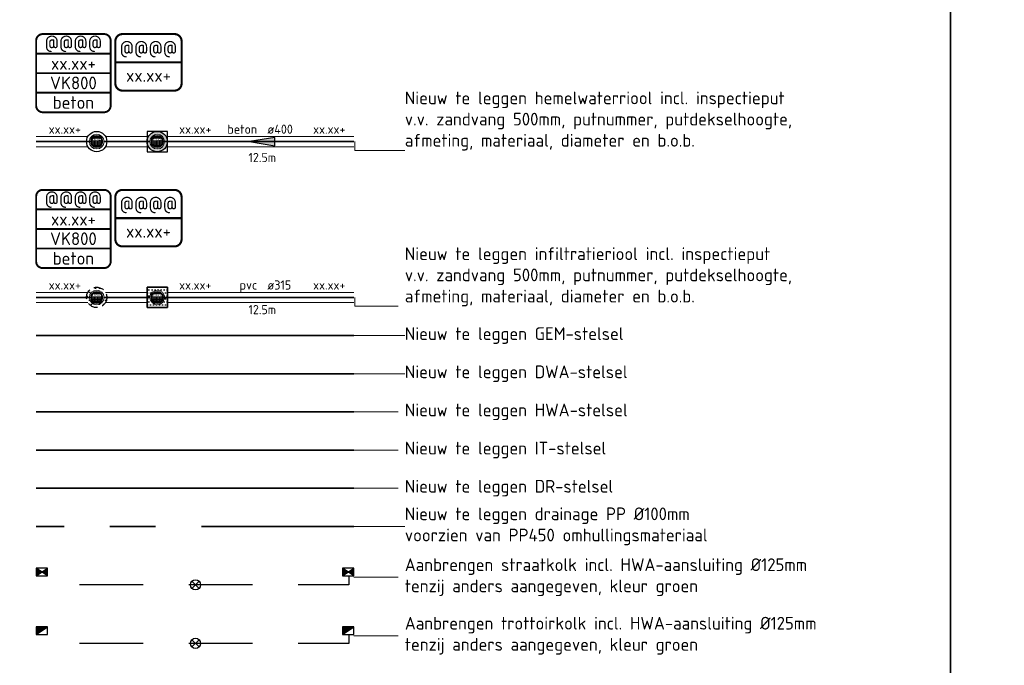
# Model space of a CAD drawing. Header units: metres. Extents: x 186340 to 190086, y 444329 to 445139.
# Tile 20 of 62: x 188104 to 188142, y 445014 to 445040. Entities that reach past the tile are written whole.
import ezdxf
from ezdxf.enums import TextEntityAlignment as Align
from ezdxf.lldxf.tags import DXFTag

# ---------------------------------------------------------------- set-up
doc = ezdxf.new("R2010")
doc.units = ezdxf.units.M
doc.set_wipeout_variables(frame=1)
for name, pattern in [('RI-DRAINAGE', [19.2, 6, -1.8, 1.8, -1.8, 2.4, -1.8, 1.8, -1.8]), ('RI-HWA', [7.4, 5, -2.4]), ('RI-HWA_KOLKAANSLUITING', [4.3, 2.5, -1.8])]:
    doc.linetypes.add(name, pattern=pattern)
doc.layers.get('0').update_dxf_attribs({"lineweight": 25})
doc.layers.get('Defpoints').update_dxf_attribs({"color": 5, "lineweight": 25})
for name, color, linetype, lineweight in [('N-WE-AM-CONSTRUCTIELIJN-G', 30, 'Continuous', 25), ('N-WE-RI-DRAINAGE_DRAIN-G', 90, 'PR_DR_LINE', 35), ('N-WE-RI-DRAINAGE_DRAIN_PP_100-G', 90, 'RI-DRAINAGE', 35), ('N-WE-RI-DWA-G', 20, 'PR_VWA_LINE', 35), ('N-WE-RI-GWA-G', 30, 'PR_GEM_LINE', 35), ('N-WE-RI-HWA-G', 150, 'PR_HWA_LINE', 35), ('N-WE-RI-HWA_BOB-S', 150, 'Continuous', 25), ('N-WE-RI-HWA_HULPSTUK-S', 150, 'Continuous', 25), ('N-WE-RI-HWA_KOLKAANSLUITING_PVC_125-G', 150, 'RI-HWA_KOLKAANSLUITING', 25), ('N-WE-RI-HWA_PUTNUMMER-S', 150, 'Continuous', 25), ('N-WE-RI-HWA_RIOOLLEIDING-G', 150, 'PR_HWA_LINE', 35), ('N-WE-RI-HWA_RIOOLLEIDING_WAND-G', 7, 'Continuous', 5), ('N-WE-RI-HWA_RIOOLPUT-S', 150, 'Continuous', 25), ('N-WE-RI-HWA_RIOOLPUT_INSPECTIEPUT_BETON-S', 150, 'Continuous', 25), ('N-WE-RI-HWA_RIOOLPUT_INSPECTIEPUT_KUNSTSTOF-S', 150, 'Continuous', 25), ('N-WE-RI-HWA_STROOMRICHTING-S', 150, 'Continuous', 25), ('N-WE-RI-ITR-G', 94, 'PR_IT_LINE', 35), ('N-WE-RI-ITR_BOB-S', 94, 'Continuous', 25), ('N-WE-RI-ITR_PUTNUMMER-S', 94, 'Continuous', 25), ('N-WE-RI-ITR_RIOOLLEIDING-G', 94, 'PR_IT_LINE', 35), ('N-WE-RI-ITR_RIOOLLEIDING_WAND-G', 7, 'Continuous', 5), ('N-WE-RI-ITR_RIOOLPUT-S', 50, 'Continuous', 25), ('N-WE-RI-ITR_RIOOLPUT_INSPECTIEPUT_BETON-S', 50, 'Continuous', 25), ('N-WE-RI-ITR_RIOOLPUT_INSPECTIEPUT_KUNSTSTOF-S', 94, 'Continuous', 25), ('N-WE-RI-ITR_STROOMRICHTING-S', 94, 'Continuous', 25), ('N-WE-RI-PUTDEKSEL-S', 251, 'Continuous', 5), ('N-WE-RI-STRAATKOLK-S', 7, 'Continuous', 25), ('N-WE-RI-TROTTOIRKOLK-S', 7, 'Continuous', 25), ('X-XX-AL-LEGENDA-T', 7, 'Continuous', 25)]:
    doc.layers.add(name, color=color, linetype=linetype, lineweight=lineweight)
doc.layers.add('X-XX-AL-TEKENBLAD_HULPLIJN-G', color=7, linetype='Continuous', lineweight=18, true_color=0xff7f9f, plot=False)
doc.layers.add('X-XX-AL-TEKENBLADINDELING-S', color=7, linetype='Continuous', lineweight=25, plot=False)
doc.styles.add('NLCS-ISO', font='NLCS-ISO.ttf')
doc.styles.add('NLCS-ISO-M200-T25', font='NLCS-ISO.ttf', dxfattribs={"height": 0.5})
doc.styles.get("Standard").update_dxf_attribs({"font": 'NLCS-ISO.ttf'})
tags = doc.linetypes.add('PR_DR_LINE', pattern='A,2,-2,2,-2,2,-2,2,-2,2,-2,["DR",NLCS-ISO,S=2,R=0,X=-0.4,Y=-1],-5', length=25).pattern_tags.tags
tags[22] = DXFTag(74, 10)
tags = doc.linetypes.add('PR_GEM_LINE', pattern='A,2,-2,2,-2,2,-2,2,-2,2,-2,["GEM",NLCS-ISO,S=2,R=0,X=-1,Y=-1],-6', length=26).pattern_tags.tags
tags[22] = DXFTag(74, 10)
tags = doc.linetypes.add('PR_HWA_LINE', pattern='A,2,-2,2,-2,2,-2,2,-2,2,-2,["HWA",NLCS-ISO,S=2,R=0,X=-1,Y=-1],-6', length=26).pattern_tags.tags
tags[22] = DXFTag(74, 10)
tags = doc.linetypes.add('PR_IT_LINE', pattern='A,2,-2,2,-2,2,-2,2,-2,2,-2,["IT",NLCS-ISO,S=2,R=0,X=-0.25,Y=-1],-5', length=25).pattern_tags.tags
tags[22] = DXFTag(74, 10)
tags = doc.linetypes.add('PR_VWA_LINE', pattern='A,2,-2,2,-2,2,-2,2,-2,2,-2,["VWA",NLCS-ISO,S=2,R=0,X=-1,Y=-1],-6', length=26).pattern_tags.tags
tags[22] = DXFTag(74, 10)

# ---------------------------------------------------------------- blocks, each defined once
blk = doc.blocks.new('BLADINDELING_VAKKEN')
at = {"layer": 'X-XX-AL-TEKENBLADINDELING-S', "flags": 128}
for points in [[(75, -45), (135, -45), (135, -295), (75, -295)], [(135, -45), (195, -45), (195, -295), (135, -295)]]:
    blk.add_lwpolyline(points, close=True, dxfattribs=at)
blk = doc.blocks.new('#TEKENBLADINDELING')
at = {"layer": 'X-XX-AL-TEKENBLADINDELING-S'}
blk.add_blockref('BLADINDELING_VAKKEN', (0, 0), dxfattribs=at)
blk = doc.blocks.new('B-SRI-PUTNUMMER-SO-200')
blk.add_wipeout([(-0.678, 0.28), (-0.603, 0.461), (-0.422, 0.536), (1.996, 0.536), (2.177, 0.461), (2.252, 0.28), (2.252, -2.28), (2.177, -2.461), (1.996, -2.536), (-0.422, -2.536), (-0.603, -2.461), (-0.678, -2.28)])
at = {"const_width": 0.0768}
blk.add_lwpolyline([(-0.678, -1.599), (-0.678, 0.28, -0.414214), (-0.422, 0.536), (1.996, 0.536, -0.414214), (2.252, 0.28), (2.252, -2.28), (2.252, -2.28, -0.414214), (1.996, -2.536), (-0.422, -2.536, -0.414214), (-0.678, -2.28)], format="xyb", close=True, dxfattribs=at)
for points in [[(2.252, -0.232), (-0.678, -0.232)], [(2.252, -1), (-0.678, -1)], [(2.252, -1.768), (-0.678, -1.768)]]:
    blk.add_lwpolyline(points, dxfattribs=at)
at = {"style": 'NLCS-ISO-M200-T25'}
for tag, p in [('PUTNR', (0.787, 0.152)), ('DEKSELHOOGTE', (0.787, -0.616))]:
    blk.add_attdef(tag, text='', height=0.5, dxfattribs=at).set_placement(p, align=Align.MIDDLE_CENTER)
for tag, p in [('AFM_EN_MAT', (0.787, -1.384)), ('OVERIG', (0.787, -2.152))]:
    blk.add_attdef(tag, text='', height=0.5, rotation=360, dxfattribs=at).set_placement(p, align=Align.MIDDLE_CENTER)
blk = doc.blocks.new('SRI-PUT_INSPECTIE_ROND_SO')
blk.add_wipeout([(-0.006, 0.358), (0.054, 0.354), (0.11, 0.341), (0.159, 0.321), (0.191, 0.303), (0.228, 0.276), (0.267, 0.239), (0.291, 0.209), (0.311, 0.177), (0.34, 0.113), (0.353, 0.063), (0.358, 0.006), (0.356, -0.039), (0.344, -0.101), (0.326, -0.149), (0.308, -0.183), (0.288, -0.213), (0.256, -0.251), (0.22, -0.283), (0.173, -0.314), (0.136, -0.332), (0.112, -0.34), (0.078, -0.35), (0.036, -0.357), (0.01, -0.358), (-0.028, -0.357), (-0.079, -0.35), (-0.126, -0.336), (-0.171, -0.316), (-0.21, -0.291), (-0.255, -0.252), (-0.28, -0.224), (-0.307, -0.186), (-0.322, -0.158), (-0.342, -0.108), (-0.354, -0.061), (-0.358, -0.022), (-0.356, 0.049), (-0.351, 0.077), (-0.335, 0.128), (-0.323, 0.155), (-0.299, 0.198), (-0.264, 0.243), (-0.229, 0.276), (-0.182, 0.309), (-0.141, 0.33), (-0.107, 0.342), (-0.058, 0.354)])
for points in [[(-0.261, 0.035), (0.261, 0.035)], [(-0.246, 0.096), (-0.246, -0.096)], [(-0.197, 0.175), (0.197, 0.175)], [(-0.176, 0.197), (-0.176, 0.175)], [(-0.176, 0.035), (-0.176, -0.197)], [(-0.106, 0.241), (-0.106, 0.175)], [(-0.106, 0.035), (-0.106, -0.242)], [(-0.097, 0.245), (0.097, 0.245)], [(-0.036, 0.261), (-0.036, 0.245)], [(-0.036, 0.035), (-0.036, -0.175)], [(0.034, 0.261), (0.034, 0.245)], [(0.034, 0.035), (0.034, -0.175)], [(0.104, 0.242), (0.104, 0.175)], [(0.104, 0.035), (0.104, -0.242)], [(0.174, 0.197), (0.174, 0.175)], [(0.174, 0.035), (0.174, -0.197)], [(0.244, 0.098), (0.244, -0.098)], [(-0.261, -0.035), (0.261, -0.035)], [(-0.242, -0.105), (0.241, -0.105)], [(-0.197, -0.175), (0.197, -0.175)], [(-0.097, -0.245), (0.097, -0.245)], [(-0.036, -0.245), (-0.036, -0.261)], [(0.034, -0.245), (0.034, -0.261)]]:
    blk.add_lwpolyline(points)
for points in [[(-0.068, 0.225), (0.067, 0.225), (0.067, 0.195), (-0.068, 0.195)], [(-0.038, 0.202), (-0.01, 0.202), (-0.01, 0.218), (-0.038, 0.218)], [(0.037, 0.202), (0.009, 0.202), (0.009, 0.218), (0.037, 0.218)], [(-0.068, -0.195), (0.067, -0.195), (0.067, -0.225), (-0.068, -0.225)], [(-0.038, -0.218), (-0.01, -0.218), (-0.01, -0.202), (-0.038, -0.202)], [(0.037, -0.218), (0.009, -0.218), (0.009, -0.202), (0.037, -0.202)]]:
    blk.add_lwpolyline(points, close=True)
for radius in [0.359, 0.299, 0.264]:
    blk.add_circle((0, 0), radius)
blk.add_text('PROVIEL', height=0.07).set_placement((0, 0.103), align=Align.MIDDLE_CENTER)
blk = doc.blocks.new('N-SRI-PUT_HWA_KUNSTSTOF-SO')
at = {"layer": 'N-WE-RI-HWA_RIOOLPUT_INSPECTIEPUT_KUNSTSTOF-S', "lineweight": -3}
blk.add_circle((0, 0), 0.5, dxfattribs=at)
at = {"layer": 'N-WE-RI-PUTDEKSEL-S'}
blk.add_blockref('SRI-PUT_INSPECTIE_ROND_SO', (0, 0), dxfattribs=at)
blk = doc.blocks.new('*U264')
blk.add_wipeout([(-1.125, 0.75), (-1.125, -0.75), (1.125, -0.75), (1.125, 0.75)])
blk.add_hatch(color=256).paths.add_polyline_path([(1.125, 0.75), (-1.125, 0.75), (-1.125, -0.75)])
blk.add_line((-1.125, -0.75), (1.125, 0.75))
at = {"flags": 128}
blk.add_lwpolyline([(-1.125, -0.75), (1.125, -0.75), (1.125, 0.75), (-1.125, 0.75)], close=True, dxfattribs=at)
blk = doc.blocks.new('*U283')
blk.add_wipeout([(-1.125, 0.75), (-1.125, -0.75), (1.125, -0.75), (1.125, 0.75)])
h = blk.add_hatch(color=256)
h.dxf.hatch_style = 1
h.paths.add_polyline_path([(0, 0), (-1.125, 0.75), (-1.125, -0.75)])
h.paths.add_polyline_path([(1.125, 0.75), (0, 0), (1.125, -0.75)])
for p, q in [((-1.125, -0.75), (1.125, 0.75)), ((1.125, -0.75), (-1.125, 0.75))]:
    blk.add_line(p, q)
at = {"flags": 128}
blk.add_lwpolyline([(-1.125, -0.75), (1.125, -0.75), (1.125, 0.75), (-1.125, 0.75)], close=True, dxfattribs=at)
blk = doc.blocks.new('N-SRI-PUT_HWA-SO')
at = {"layer": 'N-WE-RI-HWA_RIOOLPUT_INSPECTIEPUT_BETON-S', "lineweight": -3}
h = blk.add_hatch(color=256, dxfattribs=at)
h.dxf.hatch_style = 1
h.paths.add_polyline_path([(-0.5, 0, 1), (0.5, 0, 1)])
at = {"layer": 'N-WE-RI-HWA_RIOOLPUT_INSPECTIEPUT_BETON-S', "lineweight": -3, "flags": 128}
blk.add_lwpolyline([(-0.5, -0.5), (0.5, -0.5), (0.5, 0.5), (-0.5, 0.5)], close=True, dxfattribs=at)
at = {"layer": 'N-WE-RI-HWA_RIOOLPUT_INSPECTIEPUT_BETON-S', "lineweight": -3}
blk.add_circle((0, 0), 0.5, dxfattribs=at)
at = {"layer": 'N-WE-RI-PUTDEKSEL-S'}
blk.add_blockref('SRI-PUT_INSPECTIE_ROND_SO', (0, 0), dxfattribs=at)
blk = doc.blocks.new('B-SRI-PUTNUMMER_KLEIN-SO-200')
blk.add_wipeout([(-1.302, 1.944), (-1.221, 2.141), (-1.024, 2.222), (1.024, 2.222), (1.221, 2.141), (1.302, 1.945), (1.302, 0.278), (1.221, 0.081), (1.024, 0), (-1.024, 0), (-1.221, 0.081), (-1.302, 0.278)])
blk.add_lwpolyline([(1.024, 0, 0.0833, 0.0833, 0), (-1.024, 0, 0.0833, 0.0833, -0.414214), (-1.302, 0.278, 0.0833, 0.0833, 0), (-1.302, 1.944, 0.0833, 0.0833, -0.414214), (-1.024, 2.222, 0.0833, 0.0833, 0), (1.024, 2.222, 0.0833, 0.0833, -0.414214), (1.302, 1.944, 0.0833, 0.0833, 0), (1.302, 0.278, 0.0833, 0.0833, -0.414214), (1.024, 0, 0, 0, 0)], format="xyseb")
at = {"const_width": 0.0833}
blk.add_lwpolyline([(1.302, 1.111), (-1.302, 1.111)], dxfattribs=at)
at = {"style": 'NLCS-ISO-M200-T25'}
for tag, p in [('PUTNR', (0, 1.626)), ('DEKSELHOOGTE', (0, 0.596))]:
    blk.add_attdef(tag, text='', height=0.5, dxfattribs=at).set_placement(p, align=Align.MIDDLE_CENTER)
blk = doc.blocks.new('SRI-HULP_INLAAT-SO')
for p, q in [((-0.71, 0.71), (0.71, -0.71)), ((-0.71, -0.71), (0.71, 0.71))]:
    blk.add_line(p, q)
blk.add_circle((0, 0), 1)
blk = doc.blocks.new('*U289')
at = {"ltscale": 0.1}
blk.add_hatch(color=256, dxfattribs=at).paths.add_polyline_path([(-2.5, 0), (2.5, -0.83), (2.5, 0.83)])
at = {"ltscale": 0.1, "flags": 128}
blk.add_lwpolyline([(-2.5, 0), (2.5, -0.83), (2.5, 0.83)], close=True, dxfattribs=at)
at = {"ltscale": 0.1, "style": 'NLCS-ISO'}
for tag, p in [('BOBL', (-10, 1)), ('MAT', (-1, 1))]:
    blk.add_attdef(tag, text='', height=1.8, dxfattribs=at).set_placement(p, align=Align.BOTTOM_RIGHT)
for tag, p in [('DIA', (1, 1)), ('BOBR', (10, 1))]:
    blk.add_attdef(tag, text='', height=1.8, dxfattribs=at).set_placement(p, align=Align.BOTTOM_LEFT)
blk.add_attdef('LGT', text='', height=1.8, dxfattribs=at).set_placement((0, -2.22), align=Align.TOP_CENTER)
blk = doc.blocks.new('*U290')
at = {"layer": 'Defpoints', "ltscale": 0.1, "flags": 128}
blk.add_lwpolyline([(0, 0), (0, 0), (0, 0)], close=True, dxfattribs=at)
at = {"ltscale": 0.1, "style": 'NLCS-ISO'}
for tag, p in [('BOBL', (-10, 1)), ('MAT', (-1, 1))]:
    blk.add_attdef(tag, text='', height=1.8, dxfattribs=at).set_placement(p, align=Align.BOTTOM_RIGHT)
for tag, p in [('DIA', (1, 1)), ('BOBR', (10, 1))]:
    blk.add_attdef(tag, text='', height=1.8, dxfattribs=at).set_placement(p, align=Align.BOTTOM_LEFT)
blk.add_attdef('LGT', text='', height=1.8, dxfattribs=at).set_placement((0, -1.5), align=Align.TOP_CENTER)
blk = doc.blocks.new('N-SRI-PUT_ITR_KUNSTSTOF-SO')
at = {"layer": 'N-WE-RI-ITR_RIOOLPUT_INSPECTIEPUT_KUNSTSTOF-S', "linetype": 'RI-HWA', "ltscale": 0.1}
h = blk.add_hatch(dxfattribs=at)
h.set_pattern_fill('DOTS', color=256, scale=0.124995, style=0)
h.set_pattern_definition([(0, (-2.17731, 0.56654), (0.099215, 0.198429), [0, -0.198429])])
edge = h.paths.add_edge_path()
edge.add_arc((-0.007, 0.007), 0.507, 270.7858, 359.2142)
edge.add_arc((0, 0), 0.5, 0, 180)
edge.add_arc((0, 0), 0.5, 180, 270)
blk.add_circle((0, 0), 0.5, dxfattribs=at)
at = {"layer": 'N-WE-RI-PUTDEKSEL-S'}
blk.add_blockref('SRI-PUT_INSPECTIE_ROND_SO', (0, 0), dxfattribs=at)
blk = doc.blocks.new('N-SRI-PUT_ITR-SO')
at = {"layer": 'N-WE-RI-ITR_RIOOLPUT_INSPECTIEPUT_BETON-S', "lineweight": -3}
h = blk.add_hatch(dxfattribs=at)
h.set_pattern_fill('DOTS', color=256, scale=0.09375, style=0)
h.set_pattern_definition([(0, (-0.5, -0.50004), (0.074414, 0.148828), [0, -0.148828])])
h.paths.add_polyline_path([(0.5, -0.5), (0.5, 0.5), (-0.5, 0.5), (-0.5, -0.5)])
at = {"layer": 'N-WE-RI-ITR_RIOOLPUT_INSPECTIEPUT_BETON-S', "lineweight": -3, "flags": 128}
for points in [[(-0.5, 0.5), (0.5, 0.5), (0.5, -0.5), (-0.5, -0.5)], [(0.5, -0.5), (0.5, 0.5), (-0.5, 0.5), (-0.5, -0.5)]]:
    blk.add_lwpolyline(points, close=True, dxfattribs=at)
at = {"layer": 'N-WE-RI-PUTDEKSEL-S'}
blk.add_blockref('SRI-PUT_INSPECTIE_ROND_SO', (0, 0), dxfattribs=at)
blk = doc.blocks.new('SRI-BOB-SO')
at = {"ltscale": 0.1, "style": 'NLCS-ISO'}
blk.add_attdef('B.O.B.', text='', height=1.8, dxfattribs=at).set_placement((0, 0), align=Align.BOTTOM_CENTER)

msp = doc.modelspace()

# ---------------------------------------------------------------- linework, layer by layer
at = {"layer": 'N-WE-RI-DRAINAGE_DRAIN-G', "flags": 128}
msp.add_lwpolyline([(188104.408, 445021.212), (188116.908, 445021.212)], dxfattribs=at)
at = {"layer": 'N-WE-RI-DRAINAGE_DRAIN_PP_100-G', "flags": 128}
msp.add_lwpolyline([(188116.908, 445019.712), (188104.408, 445019.712)], dxfattribs=at)
at = {"layer": 'N-WE-RI-DWA-G', "flags": 128}
msp.add_lwpolyline([(188104.408, 445025.712), (188116.908, 445025.712)], dxfattribs=at)
at = {"layer": 'N-WE-RI-GWA-G', "flags": 128}
msp.add_lwpolyline([(188104.408, 445027.212), (188116.908, 445027.212)], dxfattribs=at)
at = {"layer": 'N-WE-RI-HWA-G', "flags": 128}
msp.add_lwpolyline([(188104.408, 445024.212), (188116.908, 445024.212)], dxfattribs=at)
at = {"layer": 'N-WE-RI-HWA_KOLKAANSLUITING_PVC_125-G', "flags": 128}
for points in [[(188116.71, 445017.912), (188116.71, 445017.412), (188104.633, 445017.412), (188104.633, 445017.912)], [(188116.71, 445015.612), (188116.71, 445015.112), (188104.633, 445015.112), (188104.633, 445015.612)]]:
    msp.add_lwpolyline(points, dxfattribs=at)
at = {"layer": 'N-WE-RI-HWA_RIOOLLEIDING-G', "flags": 128}
msp.add_lwpolyline([(188104.408, 445034.838), (188109.171, 445034.838), (188116.908, 445034.838)], dxfattribs=at)
at = {"layer": 'N-WE-RI-HWA_RIOOLLEIDING_WAND-G', "flags": 128}
msp.add_lwpolyline([(188109.571, 445035.038), (188116.908, 445035.038)], dxfattribs=at)
at = {"layer": 'N-WE-RI-ITR-G', "flags": 128}
msp.add_lwpolyline([(188104.408, 445022.712), (188116.908, 445022.712)], dxfattribs=at)
at = {"layer": 'N-WE-RI-ITR_RIOOLLEIDING-G', "flags": 128}
msp.add_lwpolyline([(188104.408, 445028.712), (188109.171, 445028.712), (188116.908, 445028.712)], dxfattribs=at)
at = {"layer": 'N-WE-RI-ITR_RIOOLLEIDING_WAND-G', "flags": 128}
for points in [[(188104.408, 445028.912), (188106.443, 445028.912)], [(188107.136, 445028.912), (188108.771, 445028.912)], [(188109.571, 445028.912), (188116.908, 445028.912)], [(188104.408, 445028.512), (188106.443, 445028.512)], [(188107.136, 445028.512), (188108.771, 445028.512)], [(188109.571, 445028.512), (188116.908, 445028.512)]]:
    msp.add_lwpolyline(points, dxfattribs=at)
at = {"layer": 'X-XX-AL-TEKENBLAD_HULPLIJN-G', "flags": 128}
for points in [[(188116.943, 445028.712), (188116.943, 445028.362), (188118.908, 445028.362)], [(188116.908, 445024.212), (188118.908, 445024.212)], [(188116.908, 445022.712), (188118.908, 445022.712)], [(188116.908, 445021.212), (188118.908, 445021.212)], [(188116.908, 445015.412), (188118.908, 445015.412)]]:
    msp.add_lwpolyline(points, dxfattribs=at)

# ---------------------------------------------------------------- block references
at = {"layer": 'N-WE-AM-CONSTRUCTIELIJN-G'}
msp.add_blockref('#TEKENBLADINDELING', (188005.361, 445139.088), dxfattribs=at)
at = {"layer": 'N-WE-RI-HWA_HULPSTUK-S', "xscale": 0.2, "yscale": 0.2, "zscale": 0.2}
for p in [(188110.672, 445017.412), (188110.672, 445015.112)]:
    msp.add_blockref('SRI-HULP_INLAAT-SO', p, dxfattribs=at)
at = {"layer": 'N-WE-RI-HWA_STROOMRICHTING-S', "xscale": 0.2, "yscale": 0.2, "zscale": 0.2}
msp.add_blockref('*U289', (188113.3, 445034.838), dxfattribs=at).add_auto_attribs({'MAT': 'beton', 'DIA': 'ø400', 'LGT': '12.5m', 'BOBL': 'xx.xx+', 'BOBR': 'xx.xx+'})
at = {"layer": 'N-WE-RI-ITR_STROOMRICHTING-S', "xscale": 0.2, "yscale": 0.2, "zscale": 0.2}
msp.add_blockref('*U290', (188113.3, 445028.712), dxfattribs=at).add_auto_attribs({'MAT': 'pvc', 'DIA': 'ø315', 'LGT': '12.5m', 'BOBL': 'xx.xx+', 'BOBR': 'xx.xx+'})

# ---------------------------------------------------------------- next in the draw order: block references
at = {"layer": 'N-WE-RI-HWA_PUTNUMMER-S'}
msp.add_blockref('B-SRI-PUTNUMMER-SO-200', (188105.086, 445038.529), dxfattribs=at).add_auto_attribs({'PUTNR': '@@@@', 'DEKSELHOOGTE': 'xx.xx+', 'AFM_EN_MAT': 'VK800', 'OVERIG': 'beton'})
at = {"layer": 'N-WE-RI-HWA_RIOOLPUT-S', "xscale": 0.8, "yscale": 0.8, "zscale": 0.8}
msp.add_blockref('N-SRI-PUT_HWA_KUNSTSTOF-SO', (188106.789, 445034.838), dxfattribs=at)
at = {"layer": 'N-WE-RI-ITR_PUTNUMMER-S'}
msp.add_blockref('B-SRI-PUTNUMMER-SO-200', (188105.086, 445032.403), dxfattribs=at).add_auto_attribs({'PUTNR': '@@@@', 'DEKSELHOOGTE': 'xx.xx+', 'AFM_EN_MAT': 'VK800', 'OVERIG': 'beton'})
at = {"layer": 'N-WE-RI-ITR_RIOOLPUT-S', "xscale": 0.8, "yscale": 0.8, "zscale": 0.8}
for name, p in [('N-SRI-PUT_ITR_KUNSTSTOF-SO', (188106.789, 445028.712)), ('N-SRI-PUT_ITR-SO', (188109.171, 445028.712))]:
    msp.add_blockref(name, p, dxfattribs=at)
at = {"layer": 'N-WE-RI-STRAATKOLK-S', "xscale": 0.2, "yscale": 0.2, "zscale": 0.2}
for p in [(188104.633, 445017.912), (188116.683, 445017.912)]:
    msp.add_blockref('*U283', p, dxfattribs=at)
at = {"layer": 'N-WE-RI-TROTTOIRKOLK-S', "xscale": 0.2, "yscale": 0.2, "zscale": 0.2}
for p in [(188104.633, 445015.612), (188116.683, 445015.612)]:
    msp.add_blockref('*U264', p, dxfattribs=at)

# ---------------------------------------------------------------- next in the draw order: texts
at = {"layer": 'X-XX-AL-LEGENDA-T', "char_height": 0.5, "style": 'NLCS-ISO-M200-T25', "bg_fill": 2}
for s, insert, attachment_point in [('Nieuw te leggen hemelwaterriool incl. inspectieput \\Pv.v. zandvang 500mm, putnummer, putdekselhoogte, \\Pafmeting, materiaal, diameter en b.o.b. ', (188118.907, 445034.488), 7), ('Nieuw te leggen infiltratieriool incl. inspectieput \\Pv.v. zandvang 500mm, putnummer, putdekselhoogte, \\Pafmeting, materiaal, diameter en b.o.b.', (188118.907, 445028.362), 7), ('Nieuw te leggen GEM-stelsel', (188118.908, 445027.212), 4), ('Nieuw te leggen DWA-stelsel', (188118.908, 445025.712), 4), ('Nieuw te leggen HWA-stelsel', (188118.908, 445024.212), 4), ('Nieuw te leggen IT-stelsel', (188118.908, 445022.712), 4), ('Nieuw te leggen DR-stelsel', (188118.908, 445021.212), 4), ('Nieuw te leggen drainage PP %%C100mm \\Pvoorzien van PP450 omhullingsmateriaal', (188118.908, 445019.712), 4), ('Aanbrengen trottoirkolk incl. HWA-aansluiting %%C125mm\\P\\pxsm1;tenzij anders aangegeven, kleur groen ', (188118.908, 445015.412), 4)]:
    msp.add_mtext(s, dxfattribs=dict(at, insert=insert, attachment_point=attachment_point))

# ---------------------------------------------------------------- next in the draw order: linework, layer by layer
at = {"layer": 'N-WE-RI-HWA_RIOOLLEIDING_WAND-G', "flags": 128}
for points in [[(188104.408, 445035.038), (188106.443, 445035.038)], [(188107.136, 445035.038), (188108.771, 445035.038)], [(188104.408, 445034.638), (188106.443, 445034.638)]]:
    msp.add_lwpolyline(points, dxfattribs=at)
at = {"layer": 'X-XX-AL-TEKENBLAD_HULPLIJN-G', "flags": 128}
for points in [[(188116.943, 445034.838), (188116.943, 445034.488), (188118.908, 445034.488)], [(188116.908, 445027.212), (188118.908, 445027.212)], [(188116.908, 445025.712), (188118.908, 445025.712)], [(188116.908, 445019.712), (188118.908, 445019.712)], [(188116.908, 445017.712), (188118.908, 445017.712)]]:
    msp.add_lwpolyline(points, dxfattribs=at)

# ---------------------------------------------------------------- next in the draw order: block references
at = {"layer": 'N-WE-RI-HWA_BOB-S', "xscale": 0.2, "yscale": 0.2, "zscale": 0.2}
msp.add_blockref('SRI-BOB-SO', (188105.535, 445035.038), dxfattribs=at).add_auto_attribs({'B.O.B.': 'xx.xx+'})
at = {"layer": 'N-WE-RI-HWA_PUTNUMMER-S'}
msp.add_blockref('B-SRI-PUTNUMMER_KLEIN-SO-200', (188108.825, 445036.843), dxfattribs=at).add_auto_attribs({'PUTNR': '@@@@', 'DEKSELHOOGTE': 'xx.xx+'})
at = {"layer": 'N-WE-RI-ITR_BOB-S', "xscale": 0.2, "yscale": 0.2, "zscale": 0.2}
msp.add_blockref('SRI-BOB-SO', (188105.535, 445028.912), dxfattribs=at).add_auto_attribs({'B.O.B.': 'xx.xx+'})
at = {"layer": 'N-WE-RI-ITR_PUTNUMMER-S'}
msp.add_blockref('B-SRI-PUTNUMMER_KLEIN-SO-200', (188108.825, 445030.717), dxfattribs=at).add_auto_attribs({'PUTNR': '@@@@', 'DEKSELHOOGTE': 'xx.xx+'})

# ---------------------------------------------------------------- next in the draw order: block references
at = {"layer": 'N-WE-RI-HWA_RIOOLPUT-S', "xscale": 0.8, "yscale": 0.8, "zscale": 0.8}
msp.add_blockref('N-SRI-PUT_HWA-SO', (188109.171, 445034.838), dxfattribs=at)

# ---------------------------------------------------------------- next in the draw order: texts
at = {"layer": 'X-XX-AL-LEGENDA-T', "insert": (188118.907, 445017.712), "char_height": 0.5, "attachment_point": 4, "style": 'NLCS-ISO-M200-T25', "bg_fill": 2}
msp.add_mtext('Aanbrengen straatkolk incl. HWA-aansluiting %%C125mm\\P\\pxsm1;tenzij anders aangegeven, kleur groen ', dxfattribs=at)

# ---------------------------------------------------------------- next in the draw order: linework, layer by layer
at = {"layer": 'N-WE-RI-HWA_RIOOLLEIDING_WAND-G', "flags": 128}
for points in [[(188107.136, 445034.638), (188108.771, 445034.638)], [(188109.571, 445034.638), (188116.908, 445034.638)]]:
    msp.add_lwpolyline(points, dxfattribs=at)

doc.saveas('drawing.dxf')
